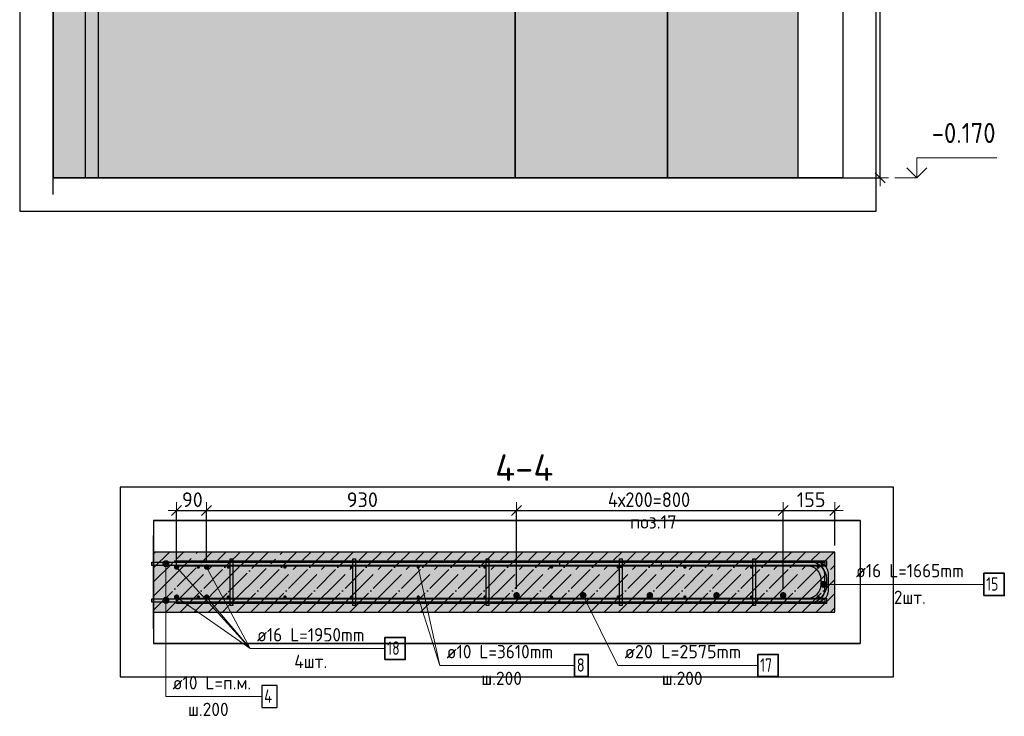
# Model space of a CAD drawing. Header units: millimetres. Extents: x -17997 to 37135, y 45383 to 72408.
# Tile 37 of 67: x 28939 to 31893, y 45383 to 47473. Entities that reach past the tile are written whole.
import ezdxf

# ---------------------------------------------------------------- set-up
doc = ezdxf.new("R2010")
doc.units = ezdxf.units.MM
doc.header["$PDMODE"] = 65
doc.linetypes.add('______11', pattern=[100, 80, -10, 0, -10])
doc.linetypes.add('______5', pattern=[220, 160, -20, 20, -20])
for name, color, linetype, lineweight in [('Standard', 7, 'Continuous', 25), ('Арм.стержн. Арматура края', 96, 'Continuous', 35), ('Арм.стержн. вертикальными 1', 22, 'Continuous', 35), ('Арм.стержн.горизонт. 1', 180, 'Continuous', 35), ('Арм.стержн.горизонт. 2', 202, 'Continuous', 35), ('Высотная отметки_ общее', 7, 'Continuous', 13), ('Размерная линия_ общее', 7, 'Continuous', 13)]:
    doc.layers.add(name, color=color, linetype=linetype, lineweight=lineweight)
doc.layers.add('Арм.стержн. вертикальными 2', color=7, linetype='Continuous', lineweight=35, true_color=0x006e00)
doc.layers.add('Арм.стержн.Стяжки', color=7, linetype='Continuous', lineweight=35, true_color=0x501e0f)
doc.styles.add('ISOCPEUR', font='ISOCPEUR')
doc.dimstyles.new('DIMSTYLE_11', dxfattribs={"dimtxt": 44, "dimasz": 50, "dimexe": 0, "dimexo": 0, "dimgap": 22, "dimtad": 2, "dimdec": 0, "dimrnd": 5, "dimzin": 12, "dimdsep": 46, "dimtxsty": 'ISOCPEUR', "dimblk1": 'ALL_ML_STRICH', "dimblk2": 'ALL_ML_STRICH', "dimsah": 1, "dimcen": 0, "dimclrd": 7, "dimclre": 256, "dimclrt": 7, "dimadec": 0, "dimazin": 0, "dimtfac": 1, "dimtdec": 0, "dimtix": 1, "dimtmove": 2, "dimatfit": 3, "dimfxl": 0, "dimtvp": 1.2, "dimtzin": 0, "dimlwd": 0, "dimlwe": -3, "dimarcsym": 0})
doc.dimstyles.new('DIMSTYLE_3', dxfattribs={"dimtxt": 44, "dimasz": 50, "dimexe": 0, "dimexo": 0, "dimgap": 22, "dimtad": 2, "dimdec": 0, "dimrnd": 5, "dimzin": 12, "dimdsep": 46, "dimtxsty": 'ISOCPEUR', "dimblk1": 'ALL_ML_STRICH', "dimblk2": 'ALL_ML_STRICH', "dimsah": 1, "dimcen": 0, "dimclrd": 7, "dimclre": 256, "dimclrt": 7, "dimadec": 0, "dimazin": 0, "dimtfac": 1, "dimtdec": 0, "dimtix": 1, "dimtmove": 2, "dimatfit": 3, "dimfxl": 0, "dimtzin": 0, "dimlwd": 0, "dimlwe": -3, "dimarcsym": 0})

# ---------------------------------------------------------------- blocks, each defined once
blk = doc.blocks.new('ALL_ML_STRICH')
at = {"color": 0, "linetype": 'ByBlock', "lineweight": -2}
for p, q in [((-1, 0), (0.5, 0)), ((-0.3, -0.3), (0.3, 0.3)), ((0, -0.5), (0, 0.5))]:
    blk.add_line(p, q, dxfattribs=at)
blk = doc.blocks.new('*D88')
at = {"layer": 'DEFPOINTS', "color": 7, "linetype": 'Continuous', "lineweight": 13, "transparency": 33554687}
for p in [(31240.5, 50187.8), (31240.5, 46997.8), (31520.4, 46997.8)]:
    blk.add_point(p, dxfattribs=at)
at = {"layer": 'Размерная линия_ общее', "color": 253, "linetype": 'Continuous', "lineweight": -2, "true_color": 0xa0a0a0, "transparency": 33554687}
for p, q in [((31260.5, 50187.8), (31520.4, 50187.8)), ((31260.5, 46997.8), (31520.4, 46997.8))]:
    blk.add_line(p, q, dxfattribs=at)
at = {"layer": 'Размерная линия_ общее', "color": 7, "linetype": 'Continuous', "lineweight": -2, "transparency": 33554687}
blk.add_line((31520.4, 46997.8), (31520.4, 50187.8), dxfattribs=at)
at = {"layer": 'Размерная линия_ общее', "color": 7, "linetype": 'Continuous', "lineweight": 13, "transparency": 33554687, "xscale": 50, "yscale": 50, "zscale": 50}
for p, rotation in [((31520.4, 50187.8), 90), ((31520.4, 46997.8), 270)]:
    blk.add_blockref('ALL_ML_STRICH', p, dxfattribs=dict(at, rotation=rotation))
at = {"layer": 'Размерная линия_ общее', "color": 7, "linetype": 'Continuous', "lineweight": 13, "transparency": 33554687, "insert": (31483.4, 48599.4), "char_height": 44, "width": 176, "attachment_point": 5, "rotation": 90, "style": 'ISOCPEUR'}
blk.add_mtext('\\A1;{3190}', dxfattribs=at)
blk = doc.blocks.new('COMPLEX_ELEVATIONDIM_5')
at = {"layer": 'Высотная отметки_ общее', "color": 7, "linetype": 'Continuous', "lineweight": 13, "transparency": 33554687}
for p, q in [((31630.4, 46997.8), (31630.4, 47057.8)), ((31630.4, 47057.8), (31870.4, 47057.8)), ((31630.4, 46997.8), (31600.4, 47027.8)), ((31630.4, 46997.8), (31660.4, 47027.8)), ((31630.4, 46997.8), (31630.4, 46997.8)), ((31630.4, 46997.8), (31630.4, 46997.8)), ((31630.4, 46997.8), (31630.4, 46997.8)), ((31630.4, 46997.8), (31630.4, 46997.8))]:
    blk.add_line(p, q, dxfattribs=at)
blk.add_lwpolyline([(31630.4, 46997.8), (31570.4, 46997.8), (31570.4, 46997.8), (31564.3, 46997.8)], dxfattribs=at)
at = {"layer": 'Высотная отметки_ общее', "color": 7, "linetype": 'Continuous', "lineweight": 13, "transparency": 33554687, "insert": (31675.4, 47102.8), "char_height": 60, "width": 242.825, "attachment_point": 7, "style": 'ISOCPEUR'}
blk.add_mtext('\\W0.90;-0.170', dxfattribs=at)
blk = doc.blocks.new('*D233')
at = {"layer": 'DEFPOINTS', "color": 7, "linetype": 'Continuous', "lineweight": 13, "transparency": 33554687}
for p in [(29409.6, 46000.6), (29409.6, 45830.5), (29499.6, 45830.5)]:
    blk.add_point(p, dxfattribs=at)
at = {"layer": 'Размерная линия_ общее', "color": 253, "linetype": 'Continuous', "lineweight": -2, "true_color": 0xa0a0a0, "transparency": 33554687}
for p, q in [((29409.6, 45850.5), (29409.6, 46000.6)), ((29499.6, 45850.5), (29499.6, 46000.6))]:
    blk.add_line(p, q, dxfattribs=at)
at = {"layer": 'Размерная линия_ общее', "color": 7, "linetype": 'Continuous', "lineweight": -2, "transparency": 33554687}
blk.add_line((29409.6, 46000.6), (29499.6, 46000.6), dxfattribs=at)
at = {"layer": 'Размерная линия_ общее', "color": 7, "linetype": 'Continuous', "lineweight": 13, "transparency": 33554687, "xscale": 50, "yscale": 50, "zscale": 50, "rotation": 180}
blk.add_blockref('ALL_ML_STRICH', (29409.6, 46000.6), dxfattribs=at)
at = {"layer": 'Размерная линия_ общее', "color": 7, "linetype": 'Continuous', "lineweight": 13, "transparency": 33554687, "xscale": 50, "yscale": 50, "zscale": 50}
blk.add_blockref('ALL_ML_STRICH', (29499.6, 46000.6), dxfattribs=at)
at = {"layer": 'Размерная линия_ общее', "color": 7, "linetype": 'Continuous', "lineweight": 13, "transparency": 33554687, "insert": (29456.8, 46032.6), "char_height": 44, "width": 88, "attachment_point": 5, "style": 'ISOCPEUR'}
blk.add_mtext('\\A1;{90}', dxfattribs=at)
blk = doc.blocks.new('*D234')
at = {"layer": 'DEFPOINTS', "color": 7, "linetype": 'Continuous', "lineweight": 13, "transparency": 33554687}
for p in [(29499.6, 46000.6), (29499.6, 45830.5), (30429.6, 45745.5)]:
    blk.add_point(p, dxfattribs=at)
at = {"layer": 'Размерная линия_ общее', "color": 253, "linetype": 'Continuous', "lineweight": -2, "true_color": 0xa0a0a0, "transparency": 33554687}
for p, q in [((29499.6, 45850.5), (29499.6, 46000.6)), ((30429.6, 45765.5), (30429.6, 46000.6))]:
    blk.add_line(p, q, dxfattribs=at)
at = {"layer": 'Размерная линия_ общее', "color": 7, "linetype": 'Continuous', "lineweight": -2, "transparency": 33554687}
blk.add_line((29499.6, 46000.6), (30429.6, 46000.6), dxfattribs=at)
at = {"layer": 'Размерная линия_ общее', "color": 7, "linetype": 'Continuous', "lineweight": 13, "transparency": 33554687, "xscale": 50, "yscale": 50, "zscale": 50, "rotation": 180}
blk.add_blockref('ALL_ML_STRICH', (29499.6, 46000.6), dxfattribs=at)
at = {"layer": 'Размерная линия_ общее', "color": 7, "linetype": 'Continuous', "lineweight": 13, "transparency": 33554687, "xscale": 50, "yscale": 50, "zscale": 50}
blk.add_blockref('ALL_ML_STRICH', (30429.6, 46000.6), dxfattribs=at)
at = {"layer": 'Размерная линия_ общее', "color": 7, "linetype": 'Continuous', "lineweight": 13, "transparency": 33554687, "insert": (29966.8, 46032.6), "char_height": 44, "width": 132, "attachment_point": 5, "style": 'ISOCPEUR'}
blk.add_mtext('\\A1;{930}', dxfattribs=at)
blk = doc.blocks.new('*D235')
at = {"layer": 'DEFPOINTS', "color": 7, "linetype": 'Continuous', "lineweight": 13, "transparency": 33554687}
for p in [(30429.6, 46000.6), (30429.6, 45745.5), (31229.6, 45745.5)]:
    blk.add_point(p, dxfattribs=at)
at = {"layer": 'Размерная линия_ общее', "color": 253, "linetype": 'Continuous', "lineweight": -2, "true_color": 0xa0a0a0, "transparency": 33554687}
for p, q in [((30429.6, 45765.5), (30429.6, 46000.6)), ((31229.6, 45765.5), (31229.6, 46000.6))]:
    blk.add_line(p, q, dxfattribs=at)
at = {"layer": 'Размерная линия_ общее', "color": 7, "linetype": 'Continuous', "lineweight": -2, "transparency": 33554687}
blk.add_line((30429.6, 46000.6), (31229.6, 46000.6), dxfattribs=at)
at = {"layer": 'Размерная линия_ общее', "color": 7, "linetype": 'Continuous', "lineweight": 13, "transparency": 33554687, "xscale": 50, "yscale": 50, "zscale": 50, "rotation": 180}
blk.add_blockref('ALL_ML_STRICH', (30429.6, 46000.6), dxfattribs=at)
at = {"layer": 'Размерная линия_ общее', "color": 7, "linetype": 'Continuous', "lineweight": 13, "transparency": 33554687, "xscale": 50, "yscale": 50, "zscale": 50}
blk.add_blockref('ALL_ML_STRICH', (31229.6, 46000.6), dxfattribs=at)
at = {"layer": 'Размерная линия_ общее', "color": 7, "linetype": 'Continuous', "lineweight": 13, "transparency": 33554687, "insert": (30703.6, 46054.6), "char_height": 44, "width": 2.2, "attachment_point": 1, "line_spacing_factor": 0.60241, "style": 'ISOCPEUR'}
blk.add_mtext('\\W0.91;4х200=800', dxfattribs=at)
blk = doc.blocks.new('*D236')
at = {"layer": 'DEFPOINTS', "color": 7, "linetype": 'Continuous', "lineweight": 13, "transparency": 33554687}
for p in [(31229.6, 46000.6), (31384.6, 45875.5), (31229.6, 45745.5)]:
    blk.add_point(p, dxfattribs=at)
at = {"layer": 'Размерная линия_ общее', "color": 253, "linetype": 'Continuous', "lineweight": -2, "true_color": 0xa0a0a0, "transparency": 33554687}
for p, q in [((31229.6, 45765.5), (31229.6, 46000.6)), ((31384.6, 45895.5), (31384.6, 46000.6))]:
    blk.add_line(p, q, dxfattribs=at)
at = {"layer": 'Размерная линия_ общее', "color": 7, "linetype": 'Continuous', "lineweight": -2, "transparency": 33554687}
blk.add_line((31229.6, 46000.6), (31384.6, 46000.6), dxfattribs=at)
at = {"layer": 'Размерная линия_ общее', "color": 7, "linetype": 'Continuous', "lineweight": 13, "transparency": 33554687, "xscale": 50, "yscale": 50, "zscale": 50, "rotation": 180}
blk.add_blockref('ALL_ML_STRICH', (31229.6, 46000.6), dxfattribs=at)
at = {"layer": 'Размерная линия_ общее', "color": 7, "linetype": 'Continuous', "lineweight": 13, "transparency": 33554687, "xscale": 50, "yscale": 50, "zscale": 50}
blk.add_blockref('ALL_ML_STRICH', (31384.6, 46000.6), dxfattribs=at)
at = {"layer": 'Размерная линия_ общее', "color": 7, "linetype": 'Continuous', "lineweight": 13, "transparency": 33554687, "insert": (31313.7, 46032.6), "char_height": 44, "width": 132, "attachment_point": 5, "style": 'ISOCPEUR'}
blk.add_mtext('\\A1;{155}', dxfattribs=at)

msp = doc.modelspace()

# ---------------------------------------------------------------- hatches: boundary and pattern name
at = {"linetype": 'Continuous', "lineweight": 13, "transparency": 33554687}
for points in [[(29038.6, 50187.8), (29038.6, 46997.8), (29134.9, 46997.8), (29134.9, 50187.8)], [(29134.9, 46997.8), (29174.9, 46997.8), (29174.9, 50187.8), (29134.9, 50187.8)], [(29454.9, 50187.8), (29174.9, 50187.8), (29174.9, 46997.8), (29454.9, 46997.8)]]:
    msp.add_hatch(color=7, dxfattribs=at).paths.add_polyline_path(points)
at = {"linetype": 'Continuous', "lineweight": -3, "transparency": 33554687}
msp.add_hatch(color=7, dxfattribs=at).paths.add_polyline_path([(29564.6, 45695.5), (29564.6, 45875.5), (29340.5, 45875.5), (29340.5, 45695.5)])
at = {"layer": 'Standard', "linetype": 'Continuous', "lineweight": 13, "transparency": 33554687}
msp.add_hatch(color=7, dxfattribs=at).paths.add_polyline_path([(31274.9, 50187.8), (29454.9, 50187.8), (29454.9, 46997.8), (31274.9, 46997.8)])
at = {"layer": 'Standard', "linetype": 'Continuous', "lineweight": -3, "transparency": 33554687}
msp.add_hatch(color=7, dxfattribs=at).paths.add_polyline_path([(29564.6, 45875.5), (29564.6, 45695.5), (31384.6, 45695.5), (31384.6, 45875.5)])
at = {"layer": 'Арм.стержн. вертикальными 1', "linetype": 'Continuous', "lineweight": 50, "transparency": 33554687}
for points in [[(29479.6, 45830.5), (29479.2, 45832.4), (29478.1, 45834), (29476.5, 45835.1), (29474.6, 45835.5), (29472.7, 45835.1), (29471, 45834), (29469.9, 45832.4), (29469.6, 45830.5), (29469.9, 45828.6), (29471, 45827), (29472.7, 45825.9), (29474.6, 45825.5), (29476.5, 45825.9), (29478.1, 45827), (29479.2, 45828.6)], [(29569.6, 45830.5), (29569.2, 45832.4), (29568.1, 45834), (29566.5, 45835.1), (29564.6, 45835.5), (29562.7, 45835.1), (29561, 45834), (29559.9, 45832.4), (29559.6, 45830.5), (29559.9, 45828.6), (29561, 45827), (29562.7, 45825.9), (29564.6, 45825.5), (29566.5, 45825.9), (29568.1, 45827), (29569.2, 45828.6)], [(29739.6, 45830.5), (29739.2, 45832.4), (29738.1, 45834), (29736.5, 45835.1), (29734.6, 45835.5), (29732.7, 45835.1), (29731, 45834), (29729.9, 45832.4), (29729.6, 45830.5), (29729.9, 45828.6), (29731, 45827), (29732.7, 45825.9), (29734.6, 45825.5), (29736.5, 45825.9), (29738.1, 45827), (29739.2, 45828.6)], [(29939.6, 45830.5), (29939.2, 45832.4), (29938.1, 45834), (29936.5, 45835.1), (29934.6, 45835.5), (29932.7, 45835.1), (29931, 45834), (29929.9, 45832.4), (29929.6, 45830.5), (29929.9, 45828.6), (29931, 45827), (29932.7, 45825.9), (29934.6, 45825.5), (29936.5, 45825.9), (29938.1, 45827), (29939.2, 45828.6)], [(30139.6, 45830.5), (30139.2, 45832.4), (30138.1, 45834), (30136.5, 45835.1), (30134.6, 45835.5), (30132.7, 45835.1), (30131, 45834), (30129.9, 45832.4), (30129.6, 45830.5), (30129.9, 45828.6), (30131, 45827), (30132.7, 45825.9), (30134.6, 45825.5), (30136.5, 45825.9), (30138.1, 45827), (30139.2, 45828.6)], [(30339.6, 45830.5), (30339.2, 45832.4), (30338.1, 45834), (30336.5, 45835.1), (30334.6, 45835.5), (30332.7, 45835.1), (30331, 45834), (30329.9, 45832.4), (30329.6, 45830.5), (30329.9, 45828.6), (30331, 45827), (30332.7, 45825.9), (30334.6, 45825.5), (30336.5, 45825.9), (30338.1, 45827), (30339.2, 45828.6)], [(30539.6, 45830.5), (30539.2, 45832.4), (30538.1, 45834), (30536.5, 45835.1), (30534.6, 45835.5), (30532.7, 45835.1), (30531, 45834), (30529.9, 45832.4), (30529.6, 45830.5), (30529.9, 45828.6), (30531, 45827), (30532.7, 45825.9), (30534.6, 45825.5), (30536.5, 45825.9), (30538.1, 45827), (30539.2, 45828.6)], [(30739.6, 45830.5), (30739.2, 45832.4), (30738.1, 45834), (30736.5, 45835.1), (30734.6, 45835.5), (30732.7, 45835.1), (30731, 45834), (30729.9, 45832.4), (30729.6, 45830.5), (30729.9, 45828.6), (30731, 45827), (30732.7, 45825.9), (30734.6, 45825.5), (30736.5, 45825.9), (30738.1, 45827), (30739.2, 45828.6)], [(30939.6, 45830.5), (30939.2, 45832.4), (30938.1, 45834), (30936.5, 45835.1), (30934.6, 45835.5), (30932.7, 45835.1), (30931, 45834), (30929.9, 45832.4), (30929.6, 45830.5), (30929.9, 45828.6), (30931, 45827), (30932.7, 45825.9), (30934.6, 45825.5), (30936.5, 45825.9), (30938.1, 45827), (30939.2, 45828.6)], [(31139.6, 45830.5), (31139.2, 45832.4), (31138.1, 45834), (31136.5, 45835.1), (31134.6, 45835.5), (31132.7, 45835.1), (31131, 45834), (31129.9, 45832.4), (31129.6, 45830.5), (31129.9, 45828.6), (31131, 45827), (31132.7, 45825.9), (31134.6, 45825.5), (31136.5, 45825.9), (31138.1, 45827), (31139.2, 45828.6)], [(31339.6, 45830.5), (31339.2, 45832.4), (31338.1, 45834), (31336.5, 45835.1), (31334.6, 45835.5), (31332.7, 45835.1), (31331, 45834), (31329.9, 45832.4), (31329.6, 45830.5), (31329.9, 45828.6), (31331, 45827), (31332.7, 45825.9), (31334.6, 45825.5), (31336.5, 45825.9), (31338.1, 45827), (31339.2, 45828.6)], [(29479.6, 45740.5), (29479.2, 45742.4), (29478.1, 45744), (29476.5, 45745.1), (29474.6, 45745.5), (29472.7, 45745.1), (29471, 45744), (29469.9, 45742.4), (29469.6, 45740.5), (29469.9, 45738.6), (29471, 45737), (29472.7, 45735.9), (29474.6, 45735.5), (29476.5, 45735.9), (29478.1, 45737), (29479.2, 45738.6)], [(29569.6, 45740.5), (29569.2, 45742.4), (29568.1, 45744), (29566.5, 45745.1), (29564.6, 45745.5), (29562.7, 45745.1), (29561, 45744), (29559.9, 45742.4), (29559.6, 45740.5), (29559.9, 45738.6), (29561, 45737), (29562.7, 45735.9), (29564.6, 45735.5), (29566.5, 45735.9), (29568.1, 45737), (29569.2, 45738.6)], [(29739.6, 45740.5), (29739.2, 45742.4), (29738.1, 45744), (29736.5, 45745.1), (29734.6, 45745.5), (29732.7, 45745.1), (29731, 45744), (29729.9, 45742.4), (29729.6, 45740.5), (29729.9, 45738.6), (29731, 45737), (29732.7, 45735.9), (29734.6, 45735.5), (29736.5, 45735.9), (29738.1, 45737), (29739.2, 45738.6)], [(29939.6, 45740.5), (29939.2, 45742.4), (29938.1, 45744), (29936.5, 45745.1), (29934.6, 45745.5), (29932.7, 45745.1), (29931, 45744), (29929.9, 45742.4), (29929.6, 45740.5), (29929.9, 45738.6), (29931, 45737), (29932.7, 45735.9), (29934.6, 45735.5), (29936.5, 45735.9), (29938.1, 45737), (29939.2, 45738.6)], [(30139.6, 45740.5), (30139.2, 45742.4), (30138.1, 45744), (30136.5, 45745.1), (30134.6, 45745.5), (30132.7, 45745.1), (30131, 45744), (30129.9, 45742.4), (30129.6, 45740.5), (30129.9, 45738.6), (30131, 45737), (30132.7, 45735.9), (30134.6, 45735.5), (30136.5, 45735.9), (30138.1, 45737), (30139.2, 45738.6)], [(30339.6, 45740.5), (30339.2, 45742.4), (30338.1, 45744), (30336.5, 45745.1), (30334.6, 45745.5), (30332.7, 45745.1), (30331, 45744), (30329.9, 45742.4), (30329.6, 45740.5), (30329.9, 45738.6), (30331, 45737), (30332.7, 45735.9), (30334.6, 45735.5), (30336.5, 45735.9), (30338.1, 45737), (30339.2, 45738.6)], [(30539.6, 45740.5), (30539.2, 45742.4), (30538.1, 45744), (30536.5, 45745.1), (30534.6, 45745.5), (30532.7, 45745.1), (30531, 45744), (30529.9, 45742.4), (30529.6, 45740.5), (30529.9, 45738.6), (30531, 45737), (30532.7, 45735.9), (30534.6, 45735.5), (30536.5, 45735.9), (30538.1, 45737), (30539.2, 45738.6)], [(30739.6, 45740.5), (30739.2, 45742.4), (30738.1, 45744), (30736.5, 45745.1), (30734.6, 45745.5), (30732.7, 45745.1), (30731, 45744), (30729.9, 45742.4), (30729.6, 45740.5), (30729.9, 45738.6), (30731, 45737), (30732.7, 45735.9), (30734.6, 45735.5), (30736.5, 45735.9), (30738.1, 45737), (30739.2, 45738.6)], [(30939.6, 45740.5), (30939.2, 45742.4), (30938.1, 45744), (30936.5, 45745.1), (30934.6, 45745.5), (30932.7, 45745.1), (30931, 45744), (30929.9, 45742.4), (30929.6, 45740.5), (30929.9, 45738.6), (30931, 45737), (30932.7, 45735.9), (30934.6, 45735.5), (30936.5, 45735.9), (30938.1, 45737), (30939.2, 45738.6)], [(31139.6, 45740.5), (31139.2, 45742.4), (31138.1, 45744), (31136.5, 45745.1), (31134.6, 45745.5), (31132.7, 45745.1), (31131, 45744), (31129.9, 45742.4), (31129.6, 45740.5), (31129.9, 45738.6), (31131, 45737), (31132.7, 45735.9), (31134.6, 45735.5), (31136.5, 45735.9), (31138.1, 45737), (31139.2, 45738.6)], [(31339.6, 45740.5), (31339.2, 45742.4), (31338.1, 45744), (31336.5, 45745.1), (31334.6, 45745.5), (31332.7, 45745.1), (31331, 45744), (31329.9, 45742.4), (31329.6, 45740.5), (31329.9, 45738.6), (31331, 45737), (31332.7, 45735.9), (31334.6, 45735.5), (31336.5, 45735.9), (31338.1, 45737), (31339.2, 45738.6)]]:
    msp.add_hatch(color=4, dxfattribs=at).paths.add_polyline_path(points)
at = {"layer": 'Арм.стержн. вертикальными 2', "linetype": 'Continuous', "lineweight": 50, "transparency": 33554687}
for points in [[(29417.6, 45830.5), (29417, 45833.6), (29415.2, 45836.2), (29412.6, 45837.9), (29409.6, 45838.5), (29406.5, 45837.9), (29403.9, 45836.2), (29402.2, 45833.6), (29401.6, 45830.5), (29402.2, 45827.4), (29403.9, 45824.9), (29406.5, 45823.1), (29409.6, 45822.5), (29412.6, 45823.1), (29415.2, 45824.9), (29417, 45827.4)], [(29507.6, 45830.5), (29507, 45833.6), (29505.2, 45836.2), (29502.6, 45837.9), (29499.6, 45838.5), (29496.5, 45837.9), (29493.9, 45836.2), (29492.2, 45833.6), (29491.6, 45830.5), (29492.2, 45827.4), (29493.9, 45824.9), (29496.5, 45823.1), (29499.6, 45822.5), (29502.6, 45823.1), (29505.2, 45824.9), (29507, 45827.4)], [(29417.6, 45740.5), (29417, 45743.6), (29415.2, 45746.2), (29412.6, 45747.9), (29409.6, 45748.5), (29406.5, 45747.9), (29403.9, 45746.2), (29402.2, 45743.6), (29401.6, 45740.5), (29402.2, 45737.4), (29403.9, 45734.9), (29406.5, 45733.1), (29409.6, 45732.5), (29412.6, 45733.1), (29415.2, 45734.9), (29417, 45737.4)], [(29507.6, 45740.5), (29507, 45743.6), (29505.2, 45746.2), (29502.6, 45747.9), (29499.6, 45748.5), (29496.5, 45747.9), (29493.9, 45746.2), (29492.2, 45743.6), (29491.6, 45740.5), (29492.2, 45737.4), (29493.9, 45734.9), (29496.5, 45733.1), (29499.6, 45732.5), (29502.6, 45733.1), (29505.2, 45734.9), (29507, 45737.4)], [(30439.6, 45745.5), (30438.8, 45749.3), (30436.6, 45752.6), (30433.4, 45754.8), (30429.6, 45755.5), (30425.7, 45754.8), (30422.5, 45752.6), (30420.3, 45749.3), (30419.6, 45745.5), (30420.3, 45741.7), (30422.5, 45738.4), (30425.7, 45736.3), (30429.6, 45735.5), (30433.4, 45736.3), (30436.6, 45738.4), (30438.8, 45741.7)], [(30639.6, 45745.5), (30638.8, 45749.3), (30636.6, 45752.6), (30633.4, 45754.8), (30629.6, 45755.5), (30625.7, 45754.8), (30622.5, 45752.6), (30620.3, 45749.3), (30619.6, 45745.5), (30620.3, 45741.7), (30622.5, 45738.4), (30625.7, 45736.3), (30629.6, 45735.5), (30633.4, 45736.3), (30636.6, 45738.4), (30638.8, 45741.7)], [(30839.6, 45745.5), (30838.8, 45749.3), (30836.6, 45752.6), (30833.4, 45754.8), (30829.6, 45755.5), (30825.7, 45754.8), (30822.5, 45752.6), (30820.3, 45749.3), (30819.6, 45745.5), (30820.3, 45741.7), (30822.5, 45738.4), (30825.7, 45736.3), (30829.6, 45735.5), (30833.4, 45736.3), (30836.6, 45738.4), (30838.8, 45741.7)], [(31039.6, 45745.5), (31038.8, 45749.3), (31036.6, 45752.6), (31033.4, 45754.8), (31029.6, 45755.5), (31025.7, 45754.8), (31022.5, 45752.6), (31020.3, 45749.3), (31019.6, 45745.5), (31020.3, 45741.7), (31022.5, 45738.4), (31025.7, 45736.3), (31029.6, 45735.5), (31033.4, 45736.3), (31036.6, 45738.4), (31038.8, 45741.7)], [(31239.6, 45745.5), (31238.8, 45749.3), (31236.6, 45752.6), (31233.4, 45754.8), (31229.6, 45755.5), (31225.7, 45754.8), (31222.5, 45752.6), (31220.3, 45749.3), (31219.6, 45745.5), (31220.3, 45741.7), (31222.5, 45738.4), (31225.7, 45736.3), (31229.6, 45735.5), (31233.4, 45736.3), (31236.6, 45738.4), (31238.8, 45741.7)]]:
    msp.add_hatch(color=7, dxfattribs=at).paths.add_polyline_path(points)
at = {"layer": 'Арм.стержн.горизонт. 1', "linetype": 'Continuous', "lineweight": 13, "transparency": 33554687}
for points in [[(29368.5, 45840.5), (29386.5, 45840.5), (29385.2, 45845)], [(29368.5, 45840.5), (29385.2, 45845), (29369.7, 45845)], [(29369.7, 45836), (29386.5, 45840.5), (29368.5, 45840.5)], [(29369.7, 45845), (29385.2, 45845), (29382, 45848.2)], [(29369.7, 45845), (29382, 45848.2), (29373, 45848.2)], [(29369.7, 45836), (29385.2, 45836), (29386.5, 45840.5)], [(29373, 45832.8), (29385.2, 45836), (29369.7, 45836)], [(29373, 45848.2), (29382, 45848.2), (29377.5, 45849.5)], [(29373, 45832.8), (29382, 45832.8), (29385.2, 45836)], [(29382, 45832.8), (29373, 45832.8), (29377.5, 45831.5)], [(29369.7, 45735), (29385.2, 45735), (29382, 45738.2)], [(29369.7, 45735), (29382, 45738.2), (29373, 45738.2)], [(29373, 45738.2), (29382, 45738.2), (29377.5, 45739.5)], [(29368.5, 45730.5), (29386.5, 45730.5), (29385.2, 45735)], [(29368.5, 45730.5), (29385.2, 45735), (29369.7, 45735)], [(29369.7, 45726), (29386.5, 45730.5), (29368.5, 45730.5)], [(29369.7, 45726), (29385.2, 45726), (29386.5, 45730.5)], [(29373, 45722.8), (29385.2, 45726), (29369.7, 45726)], [(29373, 45722.8), (29382, 45722.8), (29385.2, 45726)], [(29382, 45722.8), (29373, 45722.8), (29377.5, 45721.5)]]:
    msp.add_hatch(color=7, dxfattribs=at).paths.add_polyline_path(points)
at = {"layer": 'Арм.стержн.горизонт. 2', "linetype": 'Continuous', "lineweight": 13, "transparency": 33554687}
for points in [[(31343.8, 45773.9), (31343.8, 45782.9), (31342.6, 45778.4)], [(31343.8, 45773.9), (31343.8, 45782.9), (31342.6, 45778.4)], [(31347.1, 45770.6), (31347.1, 45786.1), (31343.8, 45782.9)], [(31347.1, 45770.6), (31347.1, 45786.1), (31343.8, 45782.9)], [(31347.1, 45770.6), (31343.8, 45782.9), (31343.8, 45773.9)], [(31347.1, 45770.6), (31343.8, 45782.9), (31343.8, 45773.9)], [(31351.6, 45769.4), (31351.6, 45787.4), (31347.1, 45786.1)], [(31351.6, 45769.4), (31351.6, 45787.4), (31347.1, 45786.1)], [(31351.6, 45769.4), (31347.1, 45786.1), (31347.1, 45770.6)], [(31351.6, 45769.4), (31347.1, 45786.1), (31347.1, 45770.6)], [(31356.1, 45770.6), (31356.1, 45786.1), (31351.6, 45787.4)], [(31356.1, 45770.6), (31351.6, 45787.4), (31351.6, 45769.4)], [(31356.1, 45770.6), (31356.1, 45786.1), (31351.6, 45787.4)], [(31356.1, 45770.6), (31351.6, 45787.4), (31351.6, 45769.4)], [(31359.3, 45773.9), (31359.3, 45782.9), (31356.1, 45786.1)], [(31359.3, 45773.9), (31356.1, 45786.1), (31356.1, 45770.6)], [(31359.3, 45773.9), (31359.3, 45782.9), (31356.1, 45786.1)], [(31359.3, 45773.9), (31356.1, 45786.1), (31356.1, 45770.6)], [(31359.3, 45782.9), (31359.3, 45773.9), (31360.6, 45778.4)], [(31359.3, 45782.9), (31359.3, 45773.9), (31360.6, 45778.4)]]:
    msp.add_hatch(color=7, dxfattribs=at).paths.add_polyline_path(points)

# ---------------------------------------------------------------- linework, layer by layer
at = {"color": 52, "linetype": 'Continuous', "lineweight": -3, "transparency": 33554687}
for p, q in [((29038.6, 51457.8), (29038.6, 46997.8)), ((29038.6, 51457.8), (29038.6, 46997.8)), ((31408.6, 51457.8), (31408.6, 46997.8)), ((31408.6, 51457.8), (31408.6, 46997.8)), ((30425.3, 46997.8), (30425.3, 50449.5)), ((30425.3, 50449.5), (30425.3, 46997.8)), ((30883, 46997.8), (30883, 50449.5)), ((30883, 50449.5), (30883, 46997.8)), ((29038.6, 46997.8), (31408.6, 46997.8)), ((31408.6, 46997.8), (29038.6, 46997.8)), ((30425.3, 46997.8), (30883, 46997.8)), ((30883, 46997.8), (30425.3, 46997.8))]:
    msp.add_line(p, q, dxfattribs=at)
at = {"color": 7, "linetype": 'Continuous', "lineweight": 25, "transparency": 33554687}
for p, q in [((29038.6, 46947.8), (29038.6, 50237.8)), ((29134.9, 50187.8), (29134.9, 46997.8)), ((29174.9, 46997.8), (29174.9, 50187.8)), ((29038.6, 46997.8), (29134.9, 46997.8)), ((29134.9, 46997.8), (29174.9, 46997.8)), ((29174.9, 46997.8), (29454.9, 46997.8)), ((29340.5, 45645.5), (29340.5, 45925.5)), ((29564.6, 45875.5), (29340.5, 45875.5)), ((29340.5, 45695.5), (29564.6, 45695.5))]:
    msp.add_line(p, q, dxfattribs=at)
at = {"color": 7, "linetype": '______11', "lineweight": -3, "transparency": 33554687}
for p, q in [((29340.5, 45870.7), (29345.3, 45875.5)), ((29340.5, 45785.8), (29430.2, 45875.5)), ((29340.5, 45701), (29515, 45875.5)), ((29419.9, 45695.5), (29564.6, 45840.2)), ((29504.7, 45695.5), (29564.6, 45755.3))]:
    msp.add_line(p, q, dxfattribs=at)
at = {"color": 7, "linetype": '______5', "lineweight": -3, "transparency": 33554687}
for p, q in [((29340.5, 45828.3), (29387.7, 45875.5)), ((29340.5, 45743.4), (29472.6, 45875.5)), ((29377.5, 45695.5), (29557.5, 45875.5)), ((29462.3, 45695.5), (29564.6, 45797.7)), ((29547.2, 45695.5), (29564.6, 45712.9))]:
    msp.add_line(p, q, dxfattribs=at)
at = {"layer": 'Standard', "color": 7, "linetype": 'Continuous', "lineweight": 25, "transparency": 33554687}
for p, q in [((31274.9, 46997.8), (31274.9, 50187.8)), ((29454.9, 46997.8), (31274.9, 46997.8)), ((31384.6, 45875.5), (29564.6, 45875.5)), ((31384.6, 45695.5), (31384.6, 45875.5)), ((29564.6, 45695.5), (31384.6, 45695.5))]:
    msp.add_line(p, q, dxfattribs=at)
at = {"layer": 'Standard', "color": 52, "linetype": 'Continuous', "lineweight": -3, "transparency": 33554687}
for p, q in [((29340.5, 45970.2), (29340.5, 45600.9)), ((29340.5, 45970.2), (29340.5, 45600.9)), ((29340.5, 45970.2), (31460.5, 45970.2)), ((31460.5, 45970.2), (29340.5, 45970.2)), ((31460.5, 45970.2), (31460.5, 45600.9)), ((31460.5, 45970.2), (31460.5, 45600.9)), ((29340.5, 45600.9), (31460.5, 45600.9)), ((31460.5, 45600.9), (29340.5, 45600.9))]:
    msp.add_line(p, q, dxfattribs=at)
at = {"layer": 'Standard', "color": 7, "linetype": '______11', "lineweight": -3, "transparency": 33554687}
for p, q in [((29564.6, 45840.2), (29599.9, 45875.5)), ((29564.6, 45755.3), (29684.7, 45875.5)), ((29589.6, 45695.5), (29769.6, 45875.5)), ((29674.4, 45695.5), (29854.4, 45875.5)), ((29759.3, 45695.5), (29939.3, 45875.5)), ((29844.1, 45695.5), (30024.1, 45875.5)), ((29929, 45695.5), (30109, 45875.5)), ((30013.8, 45695.5), (30193.8, 45875.5)), ((30098.7, 45695.5), (30278.7, 45875.5)), ((30183.6, 45695.5), (30363.6, 45875.5)), ((30268.4, 45695.5), (30448.4, 45875.5)), ((30353.3, 45695.5), (30533.3, 45875.5)), ((30438.1, 45695.5), (30618.1, 45875.5)), ((30523, 45695.5), (30703, 45875.5)), ((30607.8, 45695.5), (30787.8, 45875.5)), ((30692.7, 45695.5), (30872.7, 45875.5)), ((30777.5, 45695.5), (30957.5, 45875.5)), ((30862.4, 45695.5), (31042.4, 45875.5)), ((30947.2, 45695.5), (31127.2, 45875.5)), ((31032.1, 45695.5), (31212.1, 45875.5)), ((31116.9, 45695.5), (31296.9, 45875.5)), ((31201.8, 45695.5), (31381.8, 45875.5)), ((31286.6, 45695.5), (31384.6, 45793.4)), ((31371.5, 45695.5), (31384.6, 45708.6))]:
    msp.add_line(p, q, dxfattribs=at)
at = {"layer": 'Standard', "color": 7, "linetype": '______5', "lineweight": -3, "transparency": 33554687}
for p, q in [((29564.6, 45797.7), (29642.3, 45875.5)), ((29564.6, 45712.9), (29727.2, 45875.5)), ((29632, 45695.5), (29812, 45875.5)), ((29716.9, 45695.5), (29896.9, 45875.5)), ((29801.7, 45695.5), (29981.7, 45875.5)), ((29886.6, 45695.5), (30066.6, 45875.5)), ((29971.4, 45695.5), (30151.4, 45875.5)), ((30056.3, 45695.5), (30236.3, 45875.5)), ((30141.1, 45695.5), (30321.1, 45875.5)), ((30226, 45695.5), (30406, 45875.5)), ((30310.8, 45695.5), (30490.8, 45875.5)), ((30395.7, 45695.5), (30575.7, 45875.5)), ((30480.5, 45695.5), (30660.5, 45875.5)), ((30565.4, 45695.5), (30745.4, 45875.5)), ((30650.2, 45695.5), (30830.2, 45875.5)), ((30735.1, 45695.5), (30915.1, 45875.5)), ((30819.9, 45695.5), (30999.9, 45875.5)), ((30904.8, 45695.5), (31084.8, 45875.5)), ((30989.7, 45695.5), (31169.7, 45875.5)), ((31074.5, 45695.5), (31254.5, 45875.5)), ((31159.4, 45695.5), (31339.4, 45875.5)), ((31244.2, 45695.5), (31384.6, 45835.8)), ((31329.1, 45695.5), (31384.6, 45751))]:
    msp.add_line(p, q, dxfattribs=at)
at = {"layer": 'Standard', "color": 7, "linetype": 'Continuous', "lineweight": 13, "transparency": 33554687}
msp.add_line((30134.6, 45830.5), (30199.6, 45535.3), dxfattribs=at)
at = {"layer": 'Standard', "color": 7, "linetype": 'Continuous', "lineweight": 25, "transparency": 33554687}
for points in [[(28938.6, 46897.8), (31508.6, 46897.8), (31508.6, 51557.8), (28938.6, 51557.8), (28938.6, 46897.8)], [(29240.5, 45500.9), (31560.5, 45500.9), (31560.5, 46070.2), (29240.5, 46070.2), (29240.5, 45500.9)]]:
    msp.add_lwpolyline(points, dxfattribs=at)
at = {"layer": 'Арм.стержн. Арматура края', "color": 4, "linetype": 'Continuous', "lineweight": 25, "transparency": 33554687}
msp.add_lwpolyline([(30864.6, 45735.5), (31330.5, 45735.5), (31335, 45736.1), (31339.6, 45737.7), (31343.8, 45740), (31347.2, 45742.9), (31350.1, 45746.3), (31352.4, 45750.5), (31353.9, 45755), (31354.6, 45759.6), (31354.6, 45811.5), (31353.9, 45816), (31352.4, 45820.6), (31350.1, 45824.8), (31347.2, 45828.2), (31343.8, 45831), (31339.6, 45833.4), (31335, 45834.9), (31330.5, 45835.5), (30864.6, 45835.5), (30864.6, 45845.5), (31331.2, 45845.5), (31337.3, 45844.7), (31343.7, 45842.6), (31349.5, 45839.3), (31354.3, 45835.3), (31358.3, 45830.5), (31361.6, 45824.6), (31363.7, 45818.3), (31364.6, 45812.2), (31364.6, 45758.9), (31363.7, 45752.8), (31361.6, 45746.4), (31358.3, 45740.6), (31354.3, 45735.8), (31349.5, 45731.7), (31343.7, 45728.5), (31337.3, 45726.4), (31331.2, 45725.5), (30864.6, 45725.5), (30864.6, 45735.5)], dxfattribs=at)
at = {"layer": 'Арм.стержн. вертикальными 1', "color": 7, "linetype": 'Continuous', "lineweight": 13, "transparency": 33554687}
for q in [(30134.6, 45740.5), (30603.6, 45535.3)]:
    msp.add_line((30199.6, 45535.3), q, dxfattribs=at)
at = {"layer": 'Арм.стержн. вертикальными 1', "color": 7, "linetype": 'Continuous', "lineweight": 35, "transparency": 33554687}
msp.add_lwpolyline([(30603.6, 45502), (30644.9, 45502), (30644.9, 45568.6), (30603.6, 45568.6), (30603.6, 45502)], dxfattribs=at)
at = {"layer": 'Арм.стержн. вертикальными 2', "color": 7, "linetype": 'Continuous', "lineweight": 13, "transparency": 33554687}
for p, q in [((29630.4, 45586), (29409.6, 45830.5)), ((29630.4, 45586), (29499.6, 45830.5)), ((29630.4, 45586), (29409.6, 45740.5)), ((29630.4, 45586), (29499.6, 45740.5)), ((30733.6, 45535.3), (30629.6, 45745.5)), ((29630.4, 45586), (30034.4, 45586)), ((30733.6, 45535.3), (31153.6, 45535.3))]:
    msp.add_line(p, q, dxfattribs=at)
at = {"layer": 'Арм.стержн. вертикальными 2', "color": 7, "linetype": 'Continuous', "lineweight": 35, "transparency": 33554687}
for points in [[(30034.4, 45552.7), (30095.7, 45552.7), (30095.7, 45619.3), (30034.4, 45619.3), (30034.4, 45552.7)], [(31153.6, 45502), (31214.9, 45502), (31214.9, 45568.6), (31153.6, 45568.6), (31153.6, 45502)]]:
    msp.add_lwpolyline(points, dxfattribs=at)
at = {"layer": 'Арм.стержн.горизонт. 1', "color": 52, "linetype": 'Continuous', "lineweight": 25, "transparency": 33554687}
for p, q in [((31384.6, 45875.5), (31384.6, 45875.5)), ((31384.6, 45695.5), (31384.6, 45695.5))]:
    msp.add_line(p, q, dxfattribs=at)
at = {"layer": 'Арм.стержн.горизонт. 1', "color": 7, "linetype": 'Continuous', "lineweight": 13, "transparency": 33554687}
for p, q in [((29368.5, 45840.5), (29368.5, 45840.5)), ((29377.5, 45849.5), (29377.5, 45849.5)), ((29377.5, 45442.1), (29377.5, 45840.5)), ((29377.5, 45831.5), (29377.5, 45831.5)), ((29386.5, 45840.5), (29386.5, 45840.5)), ((29377.5, 45739.5), (29377.5, 45739.5)), ((29368.5, 45730.5), (29368.5, 45730.5)), ((29377.5, 45442.1), (29377.5, 45730.5)), ((29377.5, 45721.5), (29377.5, 45721.5)), ((29386.5, 45730.5), (29386.5, 45730.5)), ((29377.5, 45442.1), (29665.5, 45442.1))]:
    msp.add_line(p, q, dxfattribs=at)
at = {"layer": 'Арм.стержн.горизонт. 1', "color": 4, "linetype": 'Continuous', "lineweight": 25, "transparency": 33554687}
for points in [[(29335.5, 45845.5), (31354.6, 45845.5), (31354.6, 45835.5), (29335.5, 45835.5), (29335.5, 45845.5)], [(29335.5, 45735.5), (31354.6, 45735.5), (31354.6, 45725.5), (29335.5, 45725.5), (29335.5, 45735.5)]]:
    msp.add_lwpolyline(points, dxfattribs=at)
at = {"layer": 'Арм.стержн.горизонт. 1', "color": 7, "linetype": 'Continuous', "lineweight": 25, "transparency": 33554687}
msp.add_lwpolyline([(29665.5, 45408.7), (29710.8, 45408.7), (29710.8, 45475.4), (29665.5, 45475.4), (29665.5, 45408.7)], dxfattribs=at)
at = {"layer": 'Арм.стержн.горизонт. 1', "color": 7, "linetype": 'Continuous', "lineweight": 13, "transparency": 33554687}
for centre in [(29377.5, 45840.5), (29377.5, 45730.5)]:
    msp.add_circle(centre, 9, dxfattribs=at)
at = {"layer": 'Арм.стержн.горизонт. 2', "color": 7, "linetype": 'Continuous', "lineweight": 13, "transparency": 33554687}
for p, q in [((31342.6, 45778.4), (31342.6, 45778.4)), ((31342.6, 45778.4), (31342.6, 45778.4)), ((31351.6, 45787.4), (31351.6, 45787.4)), ((31351.6, 45787.4), (31351.6, 45787.4)), ((31427.8, 45778.4), (31351.6, 45778.4)), ((31427.8, 45778.4), (31351.6, 45778.4)), ((31351.6, 45769.4), (31351.6, 45769.4)), ((31351.6, 45769.4), (31351.6, 45769.4)), ((31360.6, 45778.4), (31360.6, 45778.4)), ((31360.6, 45778.4), (31360.6, 45778.4)), ((31427.8, 45778.4), (31831.8, 45778.4))]:
    msp.add_line(p, q, dxfattribs=at)
at = {"layer": 'Арм.стержн.горизонт. 2', "color": 7, "linetype": 'Continuous', "lineweight": 25, "transparency": 33554687}
for points in [[(31359.6, 45833.5), (29409.6, 45833.5), (29409.6, 45849.5), (31359.6, 45849.5), (31359.6, 45833.5)], [(31359.6, 45833.5), (29409.6, 45833.5), (29409.6, 45849.5), (31359.6, 45849.5), (31359.6, 45833.5)], [(30559.6, 45737.5), (31305.1, 45737.5), (31312.3, 45738.5), (31319.7, 45740.9), (31326.4, 45744.7), (31331.8, 45749.3), (31336.4, 45754.7), (31340.1, 45761.4), (31342.6, 45768.7), (31343.6, 45776), (31343.6, 45795.1), (31342.6, 45802.3), (31340.1, 45809.6), (31336.4, 45816.3), (31331.8, 45821.8), (31326.4, 45826.3), (31319.7, 45830.1), (31312.3, 45832.5), (31305.1, 45833.5), (30559.6, 45833.5), (30559.6, 45849.5), (31306.2, 45849.5), (31316, 45848.2), (31326.1, 45844.8), (31335.5, 45839.6), (31343.2, 45833.1), (31349.6, 45825.4), (31354.9, 45816.1), (31358.2, 45805.9), (31359.6, 45796.2), (31359.6, 45774.9), (31358.2, 45765.1), (31354.9, 45754.9), (31349.6, 45745.6), (31343.2, 45737.9), (31335.5, 45731.5), (31326.1, 45726.2), (31316, 45722.9), (31306.2, 45721.5), (30559.6, 45721.5), (30559.6, 45737.5)], [(30559.6, 45737.5), (31305.1, 45737.5), (31312.3, 45738.5), (31319.7, 45740.9), (31326.4, 45744.7), (31331.8, 45749.3), (31336.4, 45754.7), (31340.1, 45761.4), (31342.6, 45768.7), (31343.6, 45776), (31343.6, 45795.1), (31342.6, 45802.3), (31340.1, 45809.6), (31336.4, 45816.3), (31331.8, 45821.8), (31326.4, 45826.3), (31319.7, 45830.1), (31312.3, 45832.5), (31305.1, 45833.5), (30559.6, 45833.5), (30559.6, 45849.5), (31306.2, 45849.5), (31316, 45848.2), (31326.1, 45844.8), (31335.5, 45839.6), (31343.2, 45833.1), (31349.6, 45825.4), (31354.9, 45816.1), (31358.2, 45805.9), (31359.6, 45796.2), (31359.6, 45774.9), (31358.2, 45765.1), (31354.9, 45754.9), (31349.6, 45745.6), (31343.2, 45737.9), (31335.5, 45731.5), (31326.1, 45726.2), (31316, 45722.9), (31306.2, 45721.5), (30559.6, 45721.5), (30559.6, 45737.5)], [(31359.6, 45721.5), (29409.6, 45721.5), (29409.6, 45737.5), (31359.6, 45737.5), (31359.6, 45721.5)], [(31359.6, 45721.5), (29409.6, 45721.5), (29409.6, 45737.5), (31359.6, 45737.5), (31359.6, 45721.5)]]:
    msp.add_lwpolyline(points, dxfattribs=at)
at = {"layer": 'Арм.стержн.горизонт. 2', "color": 7, "linetype": 'Continuous', "lineweight": 35, "transparency": 33554687}
msp.add_lwpolyline([(31831.8, 45745), (31893.2, 45745), (31893.2, 45811.7), (31831.8, 45811.7), (31831.8, 45745)], dxfattribs=at)
at = {"layer": 'Арм.стержн.горизонт. 2', "color": 7, "linetype": 'Continuous', "lineweight": 13, "transparency": 33554687}
msp.add_circle((31351.6, 45778.4), 9, dxfattribs=at)
msp.add_circle((31351.6, 45778.4), 9, dxfattribs=at)
at = {"layer": 'Арм.стержн.Стяжки', "color": 40, "linetype": 'Continuous', "lineweight": 25, "transparency": 33554687}
for points in [[(29570.6, 45715.5), (29570.6, 45855.5), (29578.6, 45855.5), (29578.6, 45715.5), (29570.6, 45715.5)], [(29938.6, 45715.5), (29938.6, 45855.5), (29946.6, 45855.5), (29946.6, 45715.5), (29938.6, 45715.5)], [(30338.6, 45715.5), (30338.6, 45855.5), (30346.6, 45855.5), (30346.6, 45715.5), (30338.6, 45715.5)], [(30738.6, 45715.5), (30738.6, 45855.5), (30746.6, 45855.5), (30746.6, 45715.5), (30738.6, 45715.5)], [(31138.6, 45715.5), (31138.6, 45855.5), (31146.6, 45855.5), (31146.6, 45715.5), (31138.6, 45715.5)]]:
    msp.add_lwpolyline(points, dxfattribs=at)

# ---------------------------------------------------------------- block references
at = {"layer": 'Высотная отметки_ общее', "color": 7, "linetype": 'Continuous', "lineweight": 13, "transparency": 33554687}
msp.add_blockref('COMPLEX_ELEVATIONDIM_5', (0, 0), dxfattribs=at)

# ---------------------------------------------------------------- texts
at = {"layer": 'Standard', "color": 7, "linetype": 'Continuous', "lineweight": 13, "transparency": 33554687, "style": 'ISOCPEUR'}
for s, insert, char_height, width, attachment_point in [('\\A1;{\\fISOCPEUR|i0|b0;\\H80.000000;\\W1.000000;\\C7;4-4}\\P', (30365.3, 46128.9), 80, 220.8, 4), ('\\A1;{\\fISOCPEUR|i0|b0;\\H40.000000;\\W1.000000;\\C7;поз.17}\\P', (30839.9, 45965.8), 40, 159.975, 5)]:
    msp.add_mtext(s, dxfattribs=dict(at, insert=insert, char_height=char_height, width=width, attachment_point=attachment_point))
at = {"layer": 'Арм.стержн. вертикальными 1', "color": 7, "linetype": 'Continuous', "lineweight": 25, "transparency": 33554687, "char_height": 40, "attachment_point": 7, "style": 'ISOCPEUR'}
for s, insert, width in [('\\W0.94;ø10 L=3610mm ', (30219.6, 45556.6), 382.615), ('\\W0.78;8', (30610.3, 45516.6), 43.521), ('\\W0.95;ш.200 ', (30323.6, 45476.6), 174.933)]:
    msp.add_mtext(s, dxfattribs=dict(at, insert=insert, width=width))
at = {"layer": 'Арм.стержн. вертикальными 2', "color": 7, "linetype": 'Continuous', "lineweight": 25, "transparency": 33554687, "char_height": 40, "attachment_point": 7, "style": 'ISOCPEUR'}
for s, insert, width in [('\\W0.94;ø16 L=1950mm ', (29650.4, 45607.3), 382.615), ('\\W0.75;18', (30041.1, 45567.3), 62.971), ('\\W0.98;ø20 L=2575mm ', (30753.6, 45556.6), 399.393), ('\\W0.95;4шт. ', (29762.4, 45527.3), 158.877), ('\\W0.75;17', (31160.3, 45516.6), 62.971), ('\\W0.95;ш.200 ', (30865.6, 45476.6), 174.933)]:
    msp.add_mtext(s, dxfattribs=dict(at, insert=insert, width=width))
at = {"layer": 'Арм.стержн.горизонт. 1', "color": 7, "linetype": 'Continuous', "lineweight": 25, "transparency": 33554687, "char_height": 40, "attachment_point": 7, "style": 'ISOCPEUR'}
for s, insert, width in [('\\W0.94;ø10 L=п.м.', (29397.5, 45463.4), 266.644), ('\\W0.80;4', (29672.1, 45423.4), 47.978), ('\\W0.95;ш.200 ', (29443.5, 45383.4), 174.933)]:
    msp.add_mtext(s, dxfattribs=dict(at, insert=insert, width=width))
at = {"layer": 'Арм.стержн.горизонт. 2', "color": 7, "linetype": 'Continuous', "lineweight": 25, "transparency": 33554687, "char_height": 40, "attachment_point": 7, "style": 'ISOCPEUR'}
for s, insert, width in [('\\W0.94;ø16 L=1665mm ', (31447.8, 45799.7), 382.615), ('\\W0.75;15', (31838.5, 45759.7), 62.971), ('\\W0.94;2шт. ', (31561.8, 45719.7), 154.838)]:
    msp.add_mtext(s, dxfattribs=dict(at, insert=insert, width=width))

# ---------------------------------------------------------------- dimensions: what is measured, and where the dimension line sits
at = {"layer": 'Размерная линия_ общее', "color": 7, "linetype": 'Continuous', "lineweight": 13, "transparency": 33554687}
dim = msp.add_linear_dim(base=(31520.4, 50187.8), p1=(31260.5, 46997.8), p2=(31260.5, 50187.8), angle=90, dimstyle='DIMSTYLE_3', override={"dimpost": '<>', "dimclrd": 7, "dimclre": 253, "dimclrt": 7, "dimlwd": 0, "dimlwe": 65533}, dxfattribs=at)
dim.commit()
dim.dimension.update_dxf_attribs({"geometry": '*D88', "text_midpoint": (31483.4, 48599.4), "dimtype": 160})
for base, p1, p2, dimstyle, picture, middle in [((29499.6, 46000.6), (29409.6, 45850.5), (29499.6, 45850.5), 'DIMSTYLE_11', '*D233', (29456.8, 46032.6)), ((30429.6, 46000.6), (29499.6, 45850.5), (30429.6, 45765.5), 'DIMSTYLE_3', '*D234', (29966.8, 46032.6)), ((31384.6, 46000.6), (31229.6, 45765.5), (31384.6, 45895.5), 'DIMSTYLE_3', '*D236', (31313.7, 46032.6))]:
    dim = msp.add_linear_dim(base=base, p1=p1, p2=p2, dimstyle=dimstyle, override={"dimpost": '<>', "dimclrd": 7, "dimclre": 253, "dimclrt": 7, "dimlwd": 0, "dimlwe": 65533}, dxfattribs=at)
    dim.commit()
    dim.dimension.update_dxf_attribs({"geometry": picture, "text_midpoint": middle, "dimtype": 160})
dim = msp.add_linear_dim(base=(31229.6, 46000.6), p1=(30429.6, 45765.5), p2=(31229.6, 45765.5), text='\\W0.91;4х200=800', dimstyle='DIMSTYLE_3', override={"dimpost": '<>', "dimclrd": 7, "dimclre": 253, "dimclrt": 7, "dimlwd": 0, "dimlwe": 65533}, dxfattribs=at)
dim.commit()
dim.dimension.update_dxf_attribs({"geometry": '*D235', "text_midpoint": (30829.6, 46022.6), "dimtype": 160})

doc.saveas('drawing.dxf')
